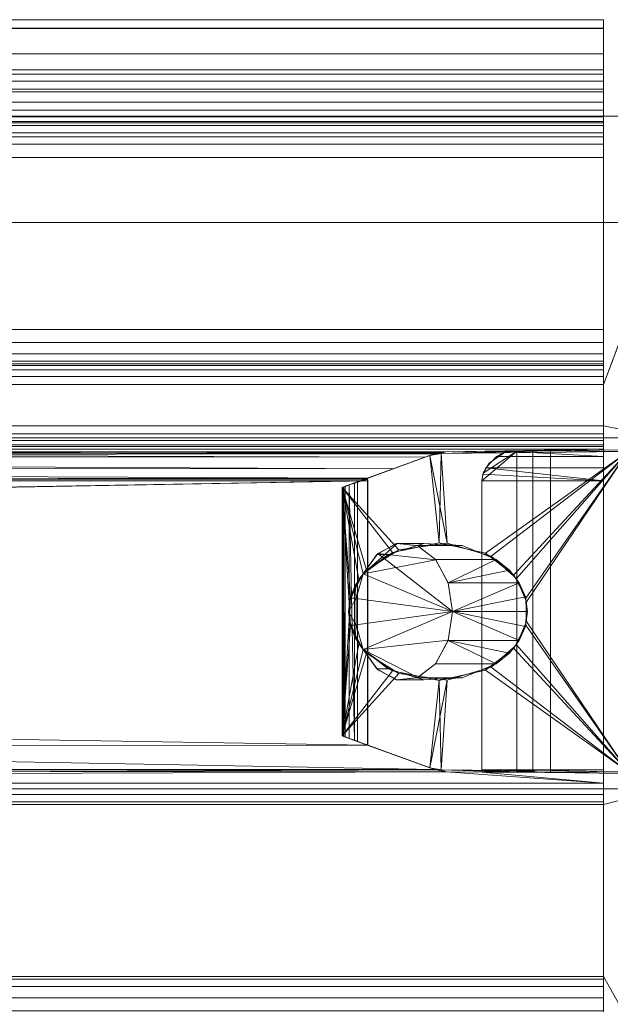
# Model space of a CAD drawing. Header units: millimetres. Extents: x -125 to 135, y -1868 to 49.
# Tile 47 of 53: x 110 to 118, y 34 to 49. Entities that reach past the tile are written whole.
import ezdxf

# ---------------------------------------------------------------- set-up
doc = ezdxf.new("R2010")
doc.units = ezdxf.units.MM
doc.layers.add('1', color=7, linetype='CONTINUOUS', true_color=0xffffff)

msp = doc.modelspace()

# ---------------------------------------------------------------- linework, layer by layer
at = {"layer": '1', "color": 252, "linetype": 'Continuous', "lineweight": 13}
for points in [[(-118.3, 48.75, 453.8), (118.3, 48.75, 453.8), (118.3, 48.75, 451.551), (-118.3, 48.75, 451.551)], [(-118.3, 48.621, 454.451), (118.3, 48.621, 454.451), (118.3, 48.75, 453.8), (-118.3, 48.75, 453.8)], [(-118.3, 48.75, 451.551), (118.3, 48.75, 451.551), (118.3, 48.629, 450.867), (-118.3, 48.629, 450.867)], [(118.3, 48.75, 34.2), (-118.3, 48.75, 34.2), (-118.3, 48.75, 36.449), (118.3, 48.75, 36.449)], [(118.3, 48.621, 33.549), (-118.3, 48.621, 33.549), (-118.3, 48.75, 34.2), (118.3, 48.75, 34.2)], [(118.3, 48.75, 36.449), (-118.3, 48.75, 36.449), (-118.3, 48.629, 37.133), (118.3, 48.629, 37.133)], [(118.3, 48.75, 453.8), (118.3, 47.212, 452.691), (118.3, 47.25, 452.5)], [(118.3, 47.104, 452.854), (118.3, 47.212, 452.691), (118.3, 48.75, 453.8), (118.3, 48.621, 454.451)], [(118.3, 48.629, 450.867), (118.3, 48.75, 451.551), (118.3, 48.75, 453.8), (118.3, 47.25, 452.5)], [(118.3, 48.621, 33.549), (118.3, 48.75, 34.2), (118.3, 47.212, 35.309), (118.3, 47.104, 35.146)], [(118.3, 47.25, 35.5), (118.3, 48.75, 34.2), (118.3, 48.75, 36.449), (118.3, 48.629, 37.133)], [(118.3, 47.25, 35.5), (118.3, 47.212, 35.309), (118.3, 48.75, 34.2)], [(118.3, 48.022, 449.197), (-118.3, 48.022, 449.197), (-118.3, 48.629, 450.867), (118.3, 48.629, 450.867)], [(-118.3, 48.022, 38.803), (118.3, 48.022, 38.803), (118.3, 48.629, 37.133), (-118.3, 48.629, 37.133)], [(-118.3, 48.252, 455.002), (118.3, 48.252, 455.002), (118.3, 48.621, 454.451), (-118.3, 48.621, 454.451)], [(118.3, 48.252, 32.998), (-118.3, 48.252, 32.998), (-118.3, 48.621, 33.549), (118.3, 48.621, 33.549)], [(118.3, 48.022, 449.197), (118.3, 48.629, 450.867), (118.3, 47.25, 452.5), (118.3, 47.25, 449.3)], [(118.3, 47.25, 38.7), (118.3, 47.25, 35.5), (118.3, 48.629, 37.133), (118.3, 48.022, 38.803)], [(118.3, 46.941, 452.962), (118.3, 47.104, 452.854), (118.3, 48.621, 454.451), (118.3, 48.252, 455.002)], [(118.3, 48.252, 32.998), (118.3, 48.621, 33.549), (118.3, 47.104, 35.146), (118.3, 46.941, 35.038)], [(-118.3, 47.701, 455.371), (118.3, 47.701, 455.371), (118.3, 48.252, 455.002), (-118.3, 48.252, 455.002)], [(118.3, 47.701, 32.629), (-118.3, 47.701, 32.629), (-118.3, 48.252, 32.998), (118.3, 48.252, 32.998)], [(118.3, 48.252, 455.002), (118.3, 44.25, 453), (118.3, 46.75, 453)], [(118.3, 48.252, 455.002), (118.3, 42.512, 452.691), (118.3, 44.059, 452.962), (118.3, 44.25, 453)], [(118.3, 42.512, 452.691), (118.3, 48.252, 455.002), (118.3, 47.701, 455.371)], [(118.3, 46.75, 453), (118.3, 46.941, 452.962), (118.3, 48.252, 455.002)], [(118.3, 46.941, 35.038), (118.3, 47.701, 32.629), (118.3, 48.252, 32.998)], [(-118.3, 48.022, 449.197), (118.3, 48.022, 449.197), (118.3, 47.958, 449.094), (-118.3, 47.958, 449.094)], [(118.3, 48.022, 38.803), (-118.3, 48.022, 38.803), (-118.3, 47.958, 38.906), (118.3, 47.958, 38.906)], [(-118.3, 47.958, 449.094), (118.3, 47.958, 449.094), (118.3, 47.859, 449.025), (-118.3, 47.859, 449.025)], [(118.3, 47.958, 38.906), (-118.3, 47.958, 38.906), (-118.3, 47.859, 38.975), (118.3, 47.859, 38.975)], [(118.3, 47.958, 449.094), (118.3, 48.022, 449.197), (118.3, 47.25, 449.3)], [(118.3, 47.25, 38.7), (118.3, 48.022, 38.803), (118.3, 47.958, 38.906)], [(118.3, 47.25, 449.3), (118.3, 47.74, 449), (118.3, 47.859, 449.025), (118.3, 47.958, 449.094)], [(118.3, 47.958, 38.906), (118.3, 47.859, 38.975), (118.3, 47.74, 39), (118.3, 47.25, 38.7)], [(-118.3, 47.859, 449.025), (118.3, 47.859, 449.025), (118.3, 47.74, 449), (-118.3, 47.74, 449)], [(118.3, 47.859, 38.975), (-118.3, 47.859, 38.975), (-118.3, 47.74, 39), (118.3, 47.74, 39)], [(-118.3, 47.74, 449), (118.3, 47.74, 449), (118.3, 47.55, 449), (-118.3, 47.55, 449)], [(118.3, 47.74, 39), (-118.3, 47.74, 39), (-118.3, 47.55, 39), (118.3, 47.55, 39)], [(-118.3, 47.05, 455.5), (118.3, 47.05, 455.5), (118.3, 47.701, 455.371), (-118.3, 47.701, 455.371)], [(118.3, 47.05, 32.5), (-118.3, 47.05, 32.5), (-118.3, 47.701, 32.629), (118.3, 47.701, 32.629)], [(118.3, 47.25, 449.3), (118.3, 47.55, 449), (118.3, 47.74, 449)], [(118.3, 47.74, 39), (118.3, 47.55, 39), (118.3, 47.25, 38.7)], [(118.3, 47.701, 455.371), (118.3, 47.05, 455.5), (118.3, 42.404, 452.854), (118.3, 42.512, 452.691)], [(118.3, 47.05, 32.5), (118.3, 47.701, 32.629), (118.3, 46.941, 35.038), (118.3, 46.75, 35)], [(-118.3, 47.55, 449), (118.3, 47.55, 449), (118.3, 47.435, 449.023), (-118.3, 47.435, 449.023)], [(118.3, 47.55, 39), (-118.3, 47.55, 39), (-118.3, 47.435, 38.977), (118.3, 47.435, 38.977)], [(118.3, 47.55, 449), (118.3, 47.25, 449.3), (118.3, 47.273, 449.185), (118.3, 47.338, 449.088)], [(118.3, 47.338, 449.088), (118.3, 47.435, 449.023), (118.3, 47.55, 449)], [(118.3, 47.55, 39), (118.3, 47.435, 38.977), (118.3, 47.338, 38.912), (118.3, 47.273, 38.815)], [(118.3, 47.273, 38.815), (118.3, 47.25, 38.7), (118.3, 47.55, 39)], [(119.189, 45.805, 39), (-119.189, 45.805, 39), (-118.8, 47.35, 39), (118.8, 47.35, 39)], [(-119.189, 45.805, 449), (119.189, 45.805, 449), (118.8, 47.35, 449), (-118.8, 47.35, 449)], [(118.8, 47.35, 449), (118.8, 47.35, 39), (-118.8, 47.35, 39), (-118.8, 47.35, 449)], [(-118.3, 47.435, 449.023), (118.3, 47.435, 449.023), (118.3, 47.338, 449.088), (-118.3, 47.338, 449.088)], [(118.3, 47.435, 38.977), (-118.3, 47.435, 38.977), (-118.3, 47.338, 38.912), (118.3, 47.338, 38.912)], [(-118.3, 47.338, 449.088), (118.3, 47.338, 449.088), (118.3, 47.273, 449.185), (-118.3, 47.273, 449.185)], [(118.3, 47.338, 38.912), (-118.3, 47.338, 38.912), (-118.3, 47.273, 38.815), (118.3, 47.273, 38.815)], [(-118.3, 47.273, 449.185), (118.3, 47.273, 449.185), (118.3, 47.25, 449.3), (-118.3, 47.25, 449.3)], [(118.3, 47.273, 38.815), (-118.3, 47.273, 38.815), (-118.3, 47.25, 38.7), (118.3, 47.25, 38.7)], [(118.3, 47.25, 452.5), (-118.3, 47.25, 452.5), (-118.3, 47.25, 449.3), (118.3, 47.25, 449.3)], [(-118.3, 47.25, 452.5), (118.3, 47.25, 452.5), (118.3, 47.212, 452.691), (-118.3, 47.212, 452.691)], [(-118.3, 47.25, 35.5), (118.3, 47.25, 35.5), (118.3, 47.25, 38.7), (-118.3, 47.25, 38.7)], [(118.3, 47.25, 35.5), (-118.3, 47.25, 35.5), (-118.3, 47.212, 35.309), (118.3, 47.212, 35.309)], [(-118.3, 47.212, 452.691), (118.3, 47.212, 452.691), (118.3, 47.104, 452.854), (-118.3, 47.104, 452.854)], [(118.3, 47.212, 35.309), (-118.3, 47.212, 35.309), (-118.3, 47.104, 35.146), (118.3, 47.104, 35.146)], [(-118.3, 47.104, 452.854), (118.3, 47.104, 452.854), (118.3, 46.941, 452.962), (-118.3, 46.941, 452.962)], [(118.3, 47.104, 35.146), (-118.3, 47.104, 35.146), (-118.3, 46.941, 35.038), (118.3, 46.941, 35.038)], [(-118.3, 8.45, 455.5), (118.3, 8.45, 455.5), (118.3, 47.05, 455.5), (-118.3, 47.05, 455.5)], [(118.3, 8.45, 32.5), (-118.3, 8.45, 32.5), (-118.3, 47.05, 32.5), (118.3, 47.05, 32.5)], [(-118.3, 46.941, 452.962), (118.3, 46.941, 452.962), (118.3, 46.75, 453), (-118.3, 46.75, 453)], [(118.3, 46.941, 35.038), (-118.3, 46.941, 35.038), (-118.3, 46.75, 35), (118.3, 46.75, 35)], [(118.3, 47.05, 455.5), (118.3, 37.659, 452.962), (118.3, 37.85, 453)], [(118.3, 37.85, 453), (118.3, 42.05, 453), (118.3, 47.05, 455.5)], [(118.3, 42.05, 453), (118.3, 42.241, 452.962), (118.3, 47.05, 455.5)], [(118.3, 37.659, 452.962), (118.3, 47.05, 455.5), (118.3, 8.45, 455.5)], [(118.3, 42.241, 452.962), (118.3, 42.404, 452.854), (118.3, 47.05, 455.5)], [(118.3, 47.05, 32.5), (118.3, 44.25, 35), (118.3, 44.059, 35.038), (118.3, 42.05, 35)], [(118.3, 42.05, 35), (118.3, 37.85, 35), (118.3, 47.05, 32.5)], [(118.3, 47.05, 32.5), (118.3, 46.75, 35), (118.3, 44.25, 35)], [(118.3, 37.85, 35), (118.3, 37.659, 35.038), (118.3, 34.812, 35.309), (118.3, 47.05, 32.5)], [(118.3, 8.45, 32.5), (118.3, 47.05, 32.5), (118.3, 34.35, 35), (118.3, 13.65, 35)], [(118.3, 47.05, 32.5), (118.3, 34.541, 35.038), (118.3, 34.35, 35)], [(118.3, 47.05, 32.5), (118.3, 34.812, 35.309), (118.3, 34.704, 35.146)], [(118.3, 34.704, 35.146), (118.3, 34.541, 35.038), (118.3, 47.05, 32.5)], [(118.3, 44.25, 453), (-118.3, 44.25, 453), (-118.3, 46.75, 453), (118.3, 46.75, 453)], [(-118.3, 44.25, 35), (118.3, 44.25, 35), (118.3, 46.75, 35), (-118.3, 46.75, 35)], [(118.3, 43.45, 39), (-118.3, 43.45, 39), (-119.189, 45.805, 39), (119.189, 45.805, 39)], [(-118.3, 43.45, 449), (118.3, 43.45, 449), (119.189, 45.805, 449), (-119.189, 45.805, 449)], [(119.189, 45.805, 39), (119.189, 42.674, 39), (118.3, 42.85, 39), (118.3, 43.45, 39)], [(119.189, 42.674, 449), (119.189, 45.805, 449), (118.3, 43.45, 449), (118.3, 42.85, 449)], [(-118.3, 44.25, 453), (118.3, 44.25, 453), (118.3, 44.059, 452.962), (-118.3, 44.059, 452.962)], [(118.3, 44.25, 35), (-118.3, 44.25, 35), (-118.3, 44.059, 35.038), (118.3, 44.059, 35.038)], [(-118.3, 44.059, 452.962), (118.3, 44.059, 452.962), (118.3, 43.896, 452.854), (-118.3, 43.896, 452.854)], [(118.3, 44.059, 35.038), (-118.3, 44.059, 35.038), (-118.3, 43.896, 35.146), (118.3, 43.896, 35.146)], [(118.3, 42.512, 452.691), (118.3, 43.896, 452.854), (118.3, 44.059, 452.962)], [(118.3, 42.05, 35), (118.3, 44.059, 35.038), (118.3, 43.896, 35.146)], [(-118.3, 43.896, 452.854), (118.3, 43.896, 452.854), (118.3, 43.788, 452.691), (-118.3, 43.788, 452.691)], [(118.3, 43.896, 35.146), (-118.3, 43.896, 35.146), (-118.3, 43.788, 35.309), (118.3, 43.788, 35.309)], [(-118.3, 43.788, 452.691), (118.3, 43.788, 452.691), (118.3, 43.75, 452.5), (-118.3, 43.75, 452.5)], [(118.3, 43.788, 35.309), (-118.3, 43.788, 35.309), (-118.3, 43.75, 35.5), (118.3, 43.75, 35.5)], [(118.3, 42.512, 452.691), (118.3, 43.788, 452.691), (118.3, 43.896, 452.854)], [(118.3, 43.896, 35.146), (118.3, 43.788, 35.309), (118.3, 42.05, 35)], [(118.3, 43.788, 452.691), (118.3, 42.512, 452.691), (118.3, 42.55, 452.5)], [(118.3, 43.75, 452.5), (118.3, 43.788, 452.691), (118.3, 42.55, 452.5)], [(118.3, 43.788, 35.309), (118.3, 42.512, 35.309), (118.3, 42.404, 35.146)], [(118.3, 42.404, 35.146), (118.3, 42.241, 35.038), (118.3, 43.788, 35.309)], [(118.3, 42.512, 35.309), (118.3, 43.788, 35.309), (118.3, 43.75, 35.5)], [(118.3, 42.241, 35.038), (118.3, 42.05, 35), (118.3, 43.788, 35.309)], [(-118.3, 43.75, 452.5), (118.3, 43.75, 452.5), (118.3, 43.75, 449.3), (-118.3, 43.75, 449.3)], [(118.3, 43.727, 449.185), (-118.3, 43.727, 449.185), (-118.3, 43.75, 449.3), (118.3, 43.75, 449.3)], [(118.3, 43.75, 35.5), (-118.3, 43.75, 35.5), (-118.3, 43.75, 38.7), (118.3, 43.75, 38.7)], [(-118.3, 43.727, 38.815), (118.3, 43.727, 38.815), (118.3, 43.75, 38.7), (-118.3, 43.75, 38.7)], [(118.3, 43.662, 449.088), (-118.3, 43.662, 449.088), (-118.3, 43.727, 449.185), (118.3, 43.727, 449.185)], [(-118.3, 43.662, 38.912), (118.3, 43.662, 38.912), (118.3, 43.727, 38.815), (-118.3, 43.727, 38.815)], [(118.3, 43.565, 449.023), (-118.3, 43.565, 449.023), (-118.3, 43.662, 449.088), (118.3, 43.662, 449.088)], [(-118.3, 43.565, 38.977), (118.3, 43.565, 38.977), (118.3, 43.662, 38.912), (-118.3, 43.662, 38.912)], [(118.3, 43.75, 449.3), (118.3, 42.55, 449.3), (118.3, 42.85, 449), (118.3, 43.45, 449)], [(118.3, 43.75, 449.3), (118.3, 43.75, 452.5), (118.3, 42.55, 452.5), (118.3, 42.55, 449.3)], [(118.3, 43.727, 449.185), (118.3, 43.75, 449.3), (118.3, 43.45, 449)], [(118.3, 42.55, 38.7), (118.3, 43.75, 38.7), (118.3, 43.45, 39), (118.3, 42.85, 39)], [(118.3, 43.45, 39), (118.3, 43.75, 38.7), (118.3, 43.727, 38.815)], [(118.3, 42.55, 38.7), (118.3, 42.55, 35.5), (118.3, 43.75, 35.5), (118.3, 43.75, 38.7)], [(118.3, 42.55, 35.5), (118.3, 42.512, 35.309), (118.3, 43.75, 35.5)], [(118.3, 43.45, 449), (118.3, 43.565, 449.023), (118.3, 43.662, 449.088), (118.3, 43.727, 449.185)], [(118.3, 43.727, 38.815), (118.3, 43.662, 38.912), (118.3, 43.565, 38.977), (118.3, 43.45, 39)], [(118.3, 43.45, 449), (-118.3, 43.45, 449), (-118.3, 43.565, 449.023), (118.3, 43.565, 449.023)], [(-118.3, 43.45, 39), (118.3, 43.45, 39), (118.3, 43.565, 38.977), (-118.3, 43.565, 38.977)], [(119.189, 42.674, 39), (-119.189, 42.674, 39), (-118.3, 42.85, 39), (118.3, 42.85, 39)], [(-119.189, 42.674, 449), (119.189, 42.674, 449), (118.3, 42.85, 449), (-118.3, 42.85, 449)], [(-118.3, 42.85, 449), (118.3, 42.85, 449), (118.3, 42.735, 449.023), (-118.3, 42.735, 449.023)], [(118.3, 42.85, 39), (-118.3, 42.85, 39), (-118.3, 42.735, 38.977), (118.3, 42.735, 38.977)], [(118.3, 42.85, 449), (118.3, 42.55, 449.3), (118.3, 42.573, 449.185), (118.3, 42.638, 449.088)], [(118.3, 42.638, 449.088), (118.3, 42.735, 449.023), (118.3, 42.85, 449)], [(118.3, 42.85, 39), (118.3, 42.735, 38.977), (118.3, 42.638, 38.912), (118.3, 42.573, 38.815)], [(118.3, 42.573, 38.815), (118.3, 42.55, 38.7), (118.3, 42.85, 39)], [(-119.189, 42.674, 39), (119.189, 42.674, 39), (119.189, 37.576, 39), (-119.189, 37.576, 39)], [(-119.189, 37.576, 449), (119.189, 37.576, 449), (119.189, 42.674, 449), (-119.189, 42.674, 449)], [(-118.3, 42.735, 449.023), (118.3, 42.735, 449.023), (118.3, 42.638, 449.088), (-118.3, 42.638, 449.088)], [(118.3, 42.735, 38.977), (-118.3, 42.735, 38.977), (-118.3, 42.638, 38.912), (118.3, 42.638, 38.912)], [(-118.3, 42.638, 449.088), (118.3, 42.638, 449.088), (118.3, 42.573, 449.185), (-118.3, 42.573, 449.185)], [(118.3, 42.638, 38.912), (-118.3, 42.638, 38.912), (-118.3, 42.573, 38.815), (118.3, 42.573, 38.815)], [(-118.3, 42.573, 449.185), (118.3, 42.573, 449.185), (118.3, 42.55, 449.3), (-118.3, 42.55, 449.3)], [(118.3, 42.573, 38.815), (-118.3, 42.573, 38.815), (-118.3, 42.55, 38.7), (118.3, 42.55, 38.7)], [(118.3, 42.55, 452.5), (-118.3, 42.55, 452.5), (-118.3, 42.55, 449.3), (118.3, 42.55, 449.3)], [(-118.3, 42.55, 35.5), (118.3, 42.55, 35.5), (118.3, 42.55, 38.7), (-118.3, 42.55, 38.7)], [(118.3, 42.512, 452.691), (78.867, 42.512, 452.691), (78.867, 42.55, 452.5), (118.3, 42.55, 452.5)], [(78.867, 42.512, 35.309), (118.3, 42.512, 35.309), (118.3, 42.55, 35.5), (78.867, 42.55, 35.5)], [(78.867, 42.512, 452.691), (118.3, 42.512, 452.691), (116.004, 42.472, 452.769)], [(116.004, 42.472, 452.769), (78.867, 42.404, 452.854), (78.867, 42.512, 452.691)], [(78.867, 42.512, 35.309), (115.893, 42.458, 35.211), (116.004, 42.472, 35.231)], [(116.004, 42.472, 35.231), (118.3, 42.512, 35.309), (78.867, 42.512, 35.309)], [(78.867, 42.512, 35.309), (78.867, 42.404, 35.146), (115.705, 42.393, 35.163)], [(115.705, 42.393, 35.163), (115.841, 42.442, 35.19), (78.867, 42.512, 35.309)], [(115.841, 42.442, 35.19), (115.893, 42.458, 35.211), (78.867, 42.512, 35.309)], [(115.939, 42.448, 37.083), (118.661, 42.479, 37.321), (118.594, 42.499, 35.627), (117.53, 42.487, 35.533)], [(118.661, 42.479, 450.679), (115.939, 42.448, 450.917), (117.443, 42.486, 452.478), (117.53, 42.487, 452.467)], [(117.53, 42.487, 35.533), (117.117, 42.483, 35.403), (115.939, 42.448, 37.083)], [(117.043, 42.483, 452.644), (117.443, 42.486, 452.478), (115.939, 42.448, 450.917)], [(118.3, 42.512, 452.691), (116.89, 42.482, 452.751), (116.004, 42.472, 452.769)], [(116.004, 42.472, 35.231), (116.89, 42.482, 35.249), (118.3, 42.512, 35.309)], [(116.89, 42.482, 452.751), (118.3, 42.512, 452.691), (118.3, 42.404, 452.854)], [(118.3, 42.404, 35.146), (118.3, 42.512, 35.309), (116.89, 42.482, 35.249)], [(117.275, 37.816, 452.523), (117.275, 42.484, 452.523), (117.043, 42.483, 452.644), (117.043, 37.817, 452.644)], [(117.043, 37.817, 35.356), (117.043, 42.483, 35.356), (117.275, 42.484, 35.477), (117.275, 37.816, 35.477)], [(117.53, 37.813, 452.467), (117.53, 42.487, 452.467), (117.275, 42.484, 452.523), (117.275, 37.816, 452.523)], [(117.275, 37.816, 35.477), (117.275, 42.484, 35.477), (117.53, 42.487, 35.533), (117.53, 37.813, 35.533)], [(117.53, 42.487, 452.467), (118.594, 42.499, 452.373), (118.661, 42.479, 450.679)], [(118.594, 42.499, 452.373), (117.53, 42.487, 452.467), (117.53, 37.813, 452.467), (118.594, 37.801, 452.373)], [(118.594, 42.499, 35.627), (118.594, 37.801, 35.627), (117.53, 37.813, 35.533), (117.53, 42.487, 35.533)], [(116.004, 42.472, 452.769), (115.893, 42.458, 452.789), (78.867, 42.404, 452.854)], [(78.867, 42.404, 452.854), (115.893, 42.458, 452.789), (115.841, 42.442, 452.81)], [(115.841, 42.442, 452.81), (115.705, 42.393, 452.837), (78.867, 42.404, 452.854)], [(78.867, 42.404, 452.854), (115.705, 42.393, 452.837), (115.241, 42.224, 452.926)], [(115.241, 42.224, 452.926), (78.867, 42.241, 452.962), (78.867, 42.404, 452.854)], [(78.867, 42.404, 35.146), (78.867, 42.241, 35.038), (115.241, 42.224, 35.074)], [(115.241, 42.224, 35.074), (115.705, 42.393, 35.163), (78.867, 42.404, 35.146)], [(115.841, 42.442, 452.81), (114.5, 41.954, 452.521), (114.544, 41.97, 452.721), (114.671, 42.016, 452.893)], [(115.841, 42.442, 452.81), (114.5, 41.954, 452.516), (114.5, 41.954, 452.521)], [(115.841, 42.442, 452.81), (115.775, 42.418, 450.931), (114.5, 41.954, 451.043), (114.5, 41.954, 452.516)], [(114.667, 42.015, 35.111), (114.542, 41.969, 35.283), (114.5, 41.954, 35.484), (115.841, 42.442, 35.19)], [(114.5, 41.954, 35.484), (114.5, 41.954, 36.957), (115.775, 42.418, 37.069), (115.841, 42.442, 35.19)], [(116.026, 41.145, 450.909), (115.323, 41.048, 450.971), (114.5, 41.954, 451.043), (115.775, 42.418, 450.931)], [(115.775, 42.418, 37.069), (114.5, 41.954, 36.957), (115.231, 41.01, 37.021), (115.911, 41.15, 37.081)], [(115.841, 42.442, 35.19), (114.863, 42.086, 35.003), (114.667, 42.015, 35.111)], [(114.671, 42.016, 452.893), (114.868, 42.088, 452.999), (115.841, 42.442, 452.81)], [(115.841, 42.442, 35.19), (114.868, 42.088, 35.001), (114.863, 42.086, 35.003)], [(115.775, 42.418, 450.931), (115.919, 42.463, 452.781), (116.004, 42.472, 452.769)], [(116.004, 42.472, 452.769), (115.939, 42.448, 450.917), (115.775, 42.418, 450.931)], [(115.775, 42.418, 37.069), (115.939, 42.448, 37.083), (116.004, 42.472, 35.231)], [(116.004, 42.472, 35.231), (115.919, 42.463, 35.219), (115.775, 42.418, 37.069)], [(115.775, 42.418, 450.931), (115.841, 42.442, 452.81), (115.919, 42.463, 452.781)], [(115.919, 42.463, 35.219), (115.841, 42.442, 35.19), (115.775, 42.418, 37.069)], [(115.775, 42.418, 450.931), (115.939, 42.448, 450.917), (116.026, 41.145, 450.909)], [(115.911, 41.15, 37.081), (115.939, 42.448, 37.083), (115.775, 42.418, 37.069)], [(115.911, 41.15, 37.081), (116.584, 40.998, 37.14), (118.661, 42.479, 37.321), (115.939, 42.448, 37.083)], [(115.939, 42.448, 450.917), (116.004, 42.472, 452.769), (116.89, 42.482, 452.751), (117.043, 42.483, 452.644)], [(115.939, 42.448, 37.083), (117.117, 42.483, 35.403), (117.043, 42.483, 35.356)], [(117.043, 42.483, 35.356), (116.89, 42.482, 35.249), (116.004, 42.472, 35.231), (115.939, 42.448, 37.083)], [(115.939, 42.448, 450.917), (118.661, 42.479, 450.679), (116.667, 40.955, 450.853), (116.026, 41.145, 450.909)], [(116.552, 42.161, 452.988), (116.534, 42.05, 453), (117.043, 42.483, 452.644)], [(116.534, 42.05, 453), (116.534, 37.85, 453), (117.043, 37.817, 452.644), (117.043, 42.483, 452.644)], [(117.043, 42.483, 35.356), (116.534, 42.05, 35), (116.552, 42.161, 35.012)], [(117.043, 42.483, 35.356), (117.043, 37.817, 35.356), (116.534, 37.85, 35), (116.534, 42.05, 35)], [(117.043, 42.483, 452.644), (116.89, 42.482, 452.751), (116.638, 42.309, 452.928), (116.552, 42.161, 452.988)], [(116.552, 42.161, 35.012), (116.638, 42.309, 35.072), (116.89, 42.482, 35.249), (117.043, 42.483, 35.356)], [(116.584, 40.998, 37.14), (116.995, 40.683, 37.176), (118.661, 42.479, 37.321)], [(116.743, 42.404, 452.854), (118.3, 42.404, 452.854), (118.3, 42.241, 452.962), (116.589, 42.241, 452.962)], [(116.589, 42.241, 35.038), (118.3, 42.241, 35.038), (118.3, 42.404, 35.146), (116.743, 42.404, 35.146)], [(118.661, 42.479, 450.679), (117.036, 40.63, 450.821), (116.667, 40.955, 450.853)], [(118.3, 42.404, 452.854), (116.743, 42.404, 452.854), (116.89, 42.482, 452.751)], [(116.89, 42.482, 35.249), (116.743, 42.404, 35.146), (118.3, 42.404, 35.146)], [(116.995, 40.683, 37.176), (117.171, 40.344, 37.191), (118.661, 42.479, 37.321)], [(118.661, 42.479, 450.679), (117.182, 40.291, 450.808), (117.036, 40.63, 450.821)], [(117.171, 39.956, 450.809), (117.182, 40.291, 450.808), (118.661, 42.479, 450.679), (118.661, 37.821, 450.679)], [(117.171, 40.344, 37.191), (117.182, 40.009, 37.192), (118.661, 37.821, 37.321), (118.661, 42.479, 37.321)], [(78.867, 42.241, 452.962), (115.241, 42.224, 452.926), (114.868, 42.088, 452.999)], [(114.868, 42.088, 452.999), (78.867, 42.05, 453), (78.867, 42.241, 452.962)], [(114.868, 42.088, 35.001), (78.867, 42.241, 35.038), (78.867, 42.05, 35)], [(114.868, 42.088, 35.001), (115.241, 42.224, 35.074), (78.867, 42.241, 35.038)], [(118.3, 42.05, 453), (116.548, 42.148, 452.99), (116.589, 42.241, 452.962)], [(116.589, 42.241, 35.038), (116.548, 42.148, 35.01), (118.3, 42.05, 35)], [(116.589, 42.241, 452.962), (118.3, 42.241, 452.962), (118.3, 42.05, 453)], [(118.3, 42.05, 35), (118.3, 42.241, 35.038), (116.589, 42.241, 35.038)], [(114.868, 42.088, 452.999), (114.873, 42.05, 453), (78.867, 42.05, 453)], [(78.867, 42.05, 35), (114.869, 42.082, 35.001), (114.868, 42.088, 35.001)], [(114.871, 42.076, 35.001), (114.869, 42.082, 35.001), (78.867, 42.05, 35)], [(78.867, 42.05, 35), (114.873, 42.05, 35), (114.871, 42.076, 35.001)], [(114.869, 42.082, 452.999), (114.868, 42.088, 452.999), (114.679, 42.019, 452.899)], [(114.871, 42.076, 452.999), (114.869, 42.082, 452.999), (114.679, 42.019, 452.899)], [(114.679, 42.019, 452.899), (114.679, 38.281, 452.899), (114.871, 38.211, 452.999), (114.871, 42.076, 452.999)], [(114.722, 42.035, 35.068), (114.868, 42.088, 35.001), (114.869, 42.082, 35.001)], [(114.722, 42.035, 35.068), (114.869, 42.082, 35.001), (114.871, 42.076, 35.001)], [(114.871, 42.076, 35.001), (114.871, 38.211, 35.001), (114.722, 38.265, 35.068), (114.722, 42.035, 35.068)], [(114.873, 42.05, 453), (114.868, 42.088, 452.999), (114.869, 42.082, 452.999)], [(114.869, 42.082, 452.999), (114.868, 42.088, 452.999), (114.869, 42.082, 452.999)], [(114.869, 42.082, 452.999), (114.871, 42.076, 452.999), (114.869, 42.082, 452.999)], [(114.869, 42.082, 452.999), (114.871, 42.076, 452.999), (114.873, 42.05, 453)], [(114.873, 38.21, 453), (114.873, 42.05, 453), (114.871, 42.076, 452.999), (114.871, 38.211, 452.999)], [(114.873, 38.21, 35), (114.871, 38.211, 35.001), (114.871, 42.076, 35.001), (114.873, 42.05, 35)], [(118.3, 42.05, 453), (116.534, 42.05, 453), (116.548, 42.148, 452.99)], [(116.548, 42.148, 35.01), (116.534, 42.05, 35), (118.3, 42.05, 35)], [(114.873, 42.05, 453), (114.873, 38.21, 453), (-115.863, 37.85, 453), (-115.847, 37.856, 453)], [(-115.847, 37.856, 453), (-114.873, 38.21, 453), (114.873, 42.05, 453)], [(-114.873, 38.21, 453), (-114.873, 42.05, 453), (114.873, 42.05, 453)], [(-114.873, 42.05, 35), (-114.873, 38.21, 35), (115.863, 37.85, 35), (115.847, 37.856, 35)], [(115.847, 37.856, 35), (114.873, 38.21, 35), (-114.873, 42.05, 35)], [(114.873, 38.21, 35), (114.873, 42.05, 35), (-114.873, 42.05, 35)], [(114.5, 38.346, 35.484), (114.5, 41.954, 35.484), (114.527, 41.964, 35.323), (114.527, 38.336, 35.323)], [(114.512, 41.958, 452.625), (114.5, 41.954, 452.516), (114.5, 38.346, 452.516), (114.512, 38.342, 452.625)], [(114.5, 41.954, 451.043), (114.855, 40.751, 451.011), (114.807, 40.698, 451.016)], [(114.5, 41.954, 451.043), (115.323, 41.048, 450.971), (114.855, 40.751, 451.011)], [(114.807, 40.698, 451.016), (114.623, 40.358, 451.032), (114.5, 41.954, 451.043)], [(114.623, 40.358, 451.032), (114.605, 40.024, 451.033), (114.5, 38.346, 451.043), (114.5, 41.954, 451.043)], [(114.5, 38.346, 451.043), (114.5, 38.346, 452.516), (114.5, 41.954, 452.516), (114.5, 41.954, 451.043)], [(114.5, 41.954, 36.957), (114.605, 40.276, 36.967), (114.744, 40.615, 36.979)], [(114.744, 40.615, 36.979), (114.807, 40.698, 36.984), (114.5, 41.954, 36.957)], [(114.807, 40.698, 36.984), (115.231, 41.01, 37.021), (114.5, 41.954, 36.957)], [(114.623, 39.942, 36.968), (114.605, 40.276, 36.967), (114.5, 41.954, 36.957), (114.5, 38.346, 36.957)], [(114.5, 38.346, 35.484), (114.5, 38.346, 36.957), (114.5, 41.954, 36.957), (114.5, 41.954, 35.484)], [(114.547, 38.329, 452.728), (114.547, 41.971, 452.728), (114.512, 41.958, 452.625)], [(114.512, 38.342, 452.625), (114.547, 38.329, 452.728), (114.512, 41.958, 452.625)], [(114.527, 38.336, 35.323), (114.527, 41.964, 35.323), (114.603, 41.992, 35.179), (114.603, 38.308, 35.179)], [(114.603, 41.992, 452.821), (114.547, 41.971, 452.728), (114.547, 38.329, 452.728), (114.603, 38.308, 452.821)], [(114.603, 38.308, 35.179), (114.603, 41.992, 35.179), (114.722, 42.035, 35.068), (114.722, 38.265, 35.068)], [(114.679, 38.281, 452.899), (114.679, 42.019, 452.899), (114.603, 41.992, 452.821)], [(114.603, 38.308, 452.821), (114.679, 38.281, 452.899), (114.603, 41.992, 452.821)], [(116.534, 42.05, 453), (118.3, 42.05, 453), (118.3, 37.85, 453), (116.534, 37.85, 453)], [(116.534, 42.05, 35), (116.534, 37.85, 35), (118.3, 37.85, 35), (118.3, 42.05, 35)], [(114.807, 40.698, 36.984), (115.863, 40.904, 38.04), (115.601, 41.108, 37.778), (115.302, 41.141, 37.479)], [(115.302, 41.141, 37.479), (115.021, 40.995, 37.198), (114.807, 40.698, 36.984)], [(115.691, 41.138, 450.938), (115.288, 41.138, 450.535), (115.006, 40.981, 450.817), (115.172, 40.981, 450.984)], [(115.172, 40.981, 37.016), (115.006, 40.981, 37.183), (115.288, 41.138, 37.465), (115.691, 41.138, 37.062)], [(115.021, 40.995, 450.802), (115.302, 41.141, 450.521), (115.601, 41.108, 450.222), (115.863, 40.904, 449.96)], [(116.248, 41.113, 450.89), (115.591, 41.113, 450.232), (115.288, 41.138, 450.535), (115.691, 41.138, 450.938)], [(115.691, 41.138, 37.062), (115.288, 41.138, 37.465), (115.591, 41.113, 37.768), (116.248, 41.113, 37.11)], [(116.739, 40.91, 450.847), (115.858, 40.91, 449.965), (115.591, 41.113, 450.232), (116.248, 41.113, 450.89)], [(116.248, 41.113, 37.11), (115.591, 41.113, 37.768), (115.858, 40.91, 38.035), (116.739, 40.91, 37.153)], [(116.106, 40.15, 449.717), (114.807, 40.698, 451.016), (115.021, 40.995, 450.802)], [(115.172, 40.981, 450.984), (115.006, 40.981, 450.817), (114.807, 40.698, 451.016)], [(114.807, 40.698, 36.984), (115.006, 40.981, 37.183), (115.172, 40.981, 37.016)], [(115.863, 40.904, 449.96), (116.042, 40.564, 449.781), (116.106, 40.15, 449.717), (115.021, 40.995, 450.802)], [(116.041, 40.569, 449.782), (115.858, 40.91, 449.965), (116.739, 40.91, 450.847)], [(116.739, 40.91, 37.153), (115.858, 40.91, 38.035), (116.041, 40.569, 38.218)], [(116.739, 40.91, 450.847), (116.932, 40.754, 450.83), (116.041, 40.569, 449.782)], [(116.041, 40.569, 38.218), (116.932, 40.754, 37.17), (116.739, 40.91, 37.153)], [(114.807, 40.698, 36.984), (116.106, 40.15, 38.283), (116.042, 40.564, 38.219), (115.863, 40.904, 38.04)], [(114.691, 40.528, 451.026), (114.807, 40.698, 451.016), (114.705, 40.344, 451.118)], [(114.705, 40.344, 36.882), (114.807, 40.698, 36.984), (114.691, 40.528, 36.974)], [(116.106, 40.15, 449.717), (114.705, 40.342, 451.118), (114.807, 40.698, 451.016)], [(114.807, 40.698, 36.984), (114.705, 40.342, 36.882), (116.106, 40.15, 38.283)], [(116.932, 40.754, 450.83), (117.076, 40.569, 450.817), (116.041, 40.569, 449.782)], [(116.041, 40.569, 38.218), (117.076, 40.569, 37.183), (116.932, 40.754, 37.17)], [(114.705, 40.344, 451.118), (114.619, 40.344, 451.032), (114.691, 40.528, 451.026)], [(114.691, 40.528, 36.974), (114.619, 40.344, 36.968), (114.705, 40.344, 36.882)], [(116.106, 40.15, 449.717), (116.041, 40.569, 449.782), (117.076, 40.569, 450.817)], [(117.076, 40.569, 37.183), (116.041, 40.569, 38.218), (116.106, 40.15, 38.283)], [(117.076, 40.569, 450.817), (117.165, 40.364, 450.809), (116.106, 40.15, 449.717)], [(116.106, 40.15, 38.283), (117.165, 40.364, 37.191), (117.076, 40.569, 37.183)], [(114.595, 40.15, 451.034), (114.705, 40.344, 451.118), (114.705, 39.956, 451.118)], [(114.595, 40.15, 451.034), (114.619, 40.344, 451.032), (114.705, 40.344, 451.118)], [(114.705, 39.956, 36.882), (114.705, 40.344, 36.882), (114.595, 40.15, 36.966)], [(114.705, 40.344, 36.882), (114.619, 40.344, 36.968), (114.595, 40.15, 36.966)], [(114.705, 39.958, 451.118), (114.705, 40.342, 451.118), (116.106, 40.15, 449.717)], [(114.705, 40.342, 36.882), (114.705, 39.958, 36.882), (116.106, 40.15, 38.283)], [(117.165, 40.364, 450.809), (117.195, 40.15, 450.807), (116.106, 40.15, 449.717)], [(116.106, 40.15, 38.283), (117.195, 40.15, 37.193), (117.165, 40.364, 37.191)], [(114.705, 39.956, 451.118), (114.619, 39.956, 451.032), (114.595, 40.15, 451.034)], [(114.595, 40.15, 36.966), (114.619, 39.956, 36.968), (114.705, 39.956, 36.882)], [(114.807, 39.602, 451.016), (114.705, 39.958, 451.118), (116.106, 40.15, 449.717)], [(116.106, 40.15, 38.283), (114.705, 39.958, 36.882), (114.807, 39.602, 36.984)], [(114.807, 39.602, 451.016), (116.106, 40.15, 449.717), (116.042, 39.736, 449.781)], [(116.042, 39.736, 38.219), (116.106, 40.15, 38.283), (114.807, 39.602, 36.984)], [(117.076, 39.731, 450.817), (116.041, 39.731, 449.782), (116.106, 40.15, 449.717)], [(116.106, 40.15, 38.283), (116.041, 39.731, 38.218), (117.076, 39.731, 37.183)], [(116.106, 40.15, 449.717), (117.165, 39.936, 450.809), (117.076, 39.731, 450.817)], [(116.106, 40.15, 449.717), (117.195, 40.15, 450.807), (117.165, 39.936, 450.809)], [(117.076, 39.731, 37.183), (117.165, 39.936, 37.191), (116.106, 40.15, 38.283)], [(117.165, 39.936, 37.191), (117.195, 40.15, 37.193), (116.106, 40.15, 38.283)], [(114.5, 38.346, 451.043), (114.605, 40.024, 451.033), (114.744, 39.685, 451.021)], [(114.807, 39.602, 36.984), (114.623, 39.942, 36.968), (114.5, 38.346, 36.957)], [(114.691, 39.772, 451.026), (114.619, 39.956, 451.032), (114.705, 39.956, 451.118)], [(114.705, 39.956, 36.882), (114.619, 39.956, 36.968), (114.691, 39.772, 36.974)], [(114.705, 39.956, 451.118), (114.807, 39.602, 451.016), (114.691, 39.772, 451.026)], [(114.691, 39.772, 36.974), (114.807, 39.602, 36.984), (114.705, 39.956, 36.882)], [(116.995, 39.617, 450.824), (117.171, 39.956, 450.809), (118.661, 37.821, 450.679)], [(118.661, 37.821, 37.321), (117.182, 40.009, 37.192), (117.036, 39.67, 37.179)], [(114.744, 39.685, 451.021), (114.807, 39.602, 451.016), (114.5, 38.346, 451.043)], [(114.807, 39.602, 451.016), (116.042, 39.736, 449.781), (115.863, 39.396, 449.96), (115.601, 39.192, 450.222)], [(114.807, 39.602, 36.984), (115.601, 39.192, 37.778), (115.863, 39.396, 38.04), (116.042, 39.736, 38.219)], [(116.739, 39.39, 450.847), (115.858, 39.39, 449.965), (116.041, 39.731, 449.782)], [(116.041, 39.731, 38.218), (115.858, 39.39, 38.035), (116.739, 39.39, 37.153)], [(116.041, 39.731, 449.782), (116.932, 39.546, 450.83), (116.739, 39.39, 450.847)], [(116.041, 39.731, 449.782), (117.076, 39.731, 450.817), (116.932, 39.546, 450.83)], [(116.739, 39.39, 37.153), (116.932, 39.546, 37.17), (116.041, 39.731, 38.218)], [(116.932, 39.546, 37.17), (117.076, 39.731, 37.183), (116.041, 39.731, 38.218)], [(118.661, 37.821, 37.321), (117.036, 39.67, 37.179), (116.667, 39.345, 37.147)], [(114.807, 39.602, 451.016), (115.231, 39.29, 450.979), (114.5, 38.346, 451.043)], [(114.5, 38.346, 36.957), (114.855, 39.549, 36.989), (114.807, 39.602, 36.984)], [(114.5, 38.346, 36.957), (115.323, 39.252, 37.029), (114.855, 39.549, 36.989)], [(115.601, 39.192, 450.222), (115.302, 39.159, 450.521), (115.021, 39.305, 450.802), (114.807, 39.602, 451.016)], [(114.807, 39.602, 451.016), (115.006, 39.319, 450.817), (115.172, 39.319, 450.984)], [(114.807, 39.602, 36.984), (115.021, 39.305, 37.198), (115.302, 39.159, 37.479), (115.601, 39.192, 37.778)], [(115.172, 39.319, 37.016), (115.006, 39.319, 37.183), (114.807, 39.602, 36.984)], [(116.584, 39.302, 450.86), (116.995, 39.617, 450.824), (118.661, 37.821, 450.679)], [(116.248, 39.187, 450.89), (115.591, 39.187, 450.232), (115.858, 39.39, 449.965), (116.739, 39.39, 450.847)], [(116.739, 39.39, 37.153), (115.858, 39.39, 38.035), (115.591, 39.187, 37.768), (116.248, 39.187, 37.11)], [(115.939, 37.852, 37.083), (118.661, 37.821, 37.321), (116.667, 39.345, 37.147), (116.026, 39.155, 37.091)], [(115.775, 37.882, 450.931), (114.5, 38.346, 451.043), (115.231, 39.29, 450.979), (115.911, 39.15, 450.919)], [(116.026, 39.155, 37.091), (115.323, 39.252, 37.029), (114.5, 38.346, 36.957), (115.775, 37.882, 37.069)], [(115.172, 39.319, 450.984), (115.006, 39.319, 450.817), (115.288, 39.162, 450.535), (115.691, 39.162, 450.938)], [(115.691, 39.162, 37.062), (115.288, 39.162, 37.465), (115.006, 39.319, 37.183), (115.172, 39.319, 37.016)], [(115.911, 39.15, 450.919), (116.584, 39.302, 450.86), (118.661, 37.821, 450.679), (115.939, 37.852, 450.917)], [(115.691, 39.162, 450.938), (115.288, 39.162, 450.535), (115.591, 39.187, 450.232), (116.248, 39.187, 450.89)], [(116.248, 39.187, 37.11), (115.591, 39.187, 37.768), (115.288, 39.162, 37.465), (115.691, 39.162, 37.062)], [(115.775, 37.882, 37.069), (115.939, 37.852, 37.083), (116.026, 39.155, 37.091)], [(115.911, 39.15, 450.919), (115.939, 37.852, 450.917), (115.775, 37.882, 450.931)], [(114.667, 38.285, 452.889), (114.542, 38.331, 452.717), (114.5, 38.346, 452.516), (115.775, 37.882, 450.931)], [(114.5, 38.346, 452.516), (114.5, 38.346, 451.043), (115.775, 37.882, 450.931)], [(114.871, 38.211, 35.001), (114.5, 38.346, 35.484), (114.5, 38.346, 35.477)], [(114.5, 38.346, 35.477), (114.545, 38.33, 35.276), (114.673, 38.283, 35.106), (114.871, 38.211, 35.001)], [(115.847, 37.856, 35), (115.775, 37.882, 37.069), (114.5, 38.346, 36.957), (114.5, 38.346, 35.484)], [(114.871, 38.211, 35.001), (114.873, 38.21, 35), (115.847, 37.856, 35), (114.5, 38.346, 35.484)], [(-115.863, 37.85, 453), (114.873, 38.21, 453), (115.847, 37.856, 453)], [(115.863, 37.85, 35), (-114.873, 38.21, 35), (-115.847, 37.856, 35)], [(115.775, 37.882, 450.931), (114.863, 38.214, 452.997), (114.667, 38.285, 452.889)], [(115.775, 37.882, 450.931), (114.871, 38.211, 452.999), (114.863, 38.214, 452.997)], [(115.775, 37.882, 450.931), (115.847, 37.856, 453), (114.873, 38.21, 453), (114.871, 38.211, 452.999)], [(115.847, 37.856, 453), (115.863, 37.85, 453), (-115.863, 37.85, 453)], [(-115.847, 37.856, 35), (-115.863, 37.85, 35), (115.863, 37.85, 35)], [(70.98, 37.659, 452.962), (70.98, 37.85, 453), (115.863, 37.85, 453)], [(115.863, 37.85, 453), (116.012, 37.825, 452.999), (70.98, 37.659, 452.962)], [(116.012, 37.825, 35.001), (70.98, 37.85, 35), (70.98, 37.659, 35.038)], [(116.012, 37.825, 35.001), (115.863, 37.85, 35), (70.98, 37.85, 35)], [(118.3, 37.659, 452.962), (70.98, 37.659, 452.962), (116.012, 37.825, 452.999)], [(70.98, 37.659, 35.038), (118.3, 37.659, 35.038), (116.012, 37.825, 35.001)], [(115.863, 37.85, 453), (115.847, 37.856, 453), (115.775, 37.882, 450.931)], [(115.775, 37.882, 450.931), (115.939, 37.852, 450.917), (115.863, 37.85, 453)], [(115.863, 37.85, 35), (115.939, 37.852, 37.083), (115.775, 37.882, 37.069)], [(115.775, 37.882, 37.069), (115.847, 37.856, 35), (115.863, 37.85, 35)], [(115.939, 37.852, 450.917), (116.012, 37.825, 452.999), (115.863, 37.85, 453)], [(115.863, 37.85, 35), (116.012, 37.825, 35.001), (115.939, 37.852, 37.083)], [(115.939, 37.852, 450.917), (118.661, 37.821, 450.679), (118.594, 37.801, 452.373), (117.53, 37.813, 452.467)], [(115.939, 37.852, 450.917), (117.117, 37.817, 452.597), (117.043, 37.817, 452.644)], [(117.53, 37.813, 452.467), (117.117, 37.817, 452.597), (115.939, 37.852, 450.917)], [(117.043, 37.817, 452.644), (116.536, 37.819, 452.999), (116.012, 37.825, 452.999), (115.939, 37.852, 450.917)], [(118.661, 37.821, 37.321), (115.939, 37.852, 37.083), (117.443, 37.814, 35.522), (117.53, 37.813, 35.533)], [(115.939, 37.852, 37.083), (116.012, 37.825, 35.001), (116.536, 37.819, 35.001), (117.043, 37.817, 35.356)], [(117.043, 37.817, 35.356), (117.443, 37.814, 35.522), (115.939, 37.852, 37.083)], [(116.012, 37.825, 452.999), (116.536, 37.819, 452.999), (118.3, 37.659, 452.962)], [(118.3, 37.659, 35.038), (116.536, 37.819, 35.001), (116.012, 37.825, 35.001)], [(116.536, 37.819, 452.999), (116.534, 37.85, 453), (118.3, 37.85, 453)], [(116.534, 37.85, 453), (116.536, 37.819, 452.999), (117.043, 37.817, 452.644)], [(117.043, 37.817, 35.356), (116.536, 37.819, 35.001), (116.534, 37.85, 35)], [(118.3, 37.85, 35), (116.534, 37.85, 35), (116.536, 37.819, 35.001)], [(118.3, 37.85, 453), (118.3, 37.659, 452.962), (116.536, 37.819, 452.999)], [(116.536, 37.819, 35.001), (118.3, 37.659, 35.038), (118.3, 37.85, 35)], [(117.53, 37.813, 35.533), (118.594, 37.801, 35.627), (118.661, 37.821, 37.321)], [(118.3, 37.496, 452.854), (70.98, 37.496, 452.854), (70.98, 37.659, 452.962), (118.3, 37.659, 452.962)], [(70.98, 37.496, 35.146), (118.3, 37.496, 35.146), (118.3, 37.659, 35.038), (70.98, 37.659, 35.038)], [(118.3, 8.45, 455.5), (118.3, 37.496, 452.854), (118.3, 37.659, 452.962)], [(118.3, 34.812, 35.309), (118.3, 37.659, 35.038), (118.3, 37.496, 35.146)], [(118.3, 37.35, 39), (-118.3, 37.35, 39), (-119.189, 37.576, 39), (119.189, 37.576, 39)], [(-118.3, 37.35, 449), (118.3, 37.35, 449), (119.189, 37.576, 449), (-119.189, 37.576, 449)], [(118.3, 37.388, 452.691), (70.98, 37.388, 452.691), (70.98, 37.496, 452.854), (118.3, 37.496, 452.854)], [(70.98, 37.388, 35.309), (118.3, 37.388, 35.309), (118.3, 37.496, 35.146), (70.98, 37.496, 35.146)], [(119.189, 37.576, 39), (119.189, 33.274, 39), (118.3, 34.85, 39), (118.3, 37.35, 39)], [(119.189, 33.274, 449), (119.189, 37.576, 449), (118.3, 37.35, 449), (118.3, 34.85, 449)], [(118.3, 37.496, 452.854), (118.3, 8.45, 455.5), (118.3, 34.35, 453)], [(118.3, 34.35, 453), (118.3, 37.388, 452.691), (118.3, 37.496, 452.854)], [(118.3, 37.496, 35.146), (118.3, 37.388, 35.309), (118.3, 34.812, 35.309)], [(118.3, 37.35, 449), (-118.3, 37.35, 449), (-118.3, 37.35, 452.5), (118.3, 37.35, 452.5)], [(118.3, 37.35, 39), (118.3, 37.35, 35.5), (-118.3, 37.35, 35.5), (-118.3, 37.35, 39)], [(118.3, 37.35, 452.5), (70.98, 37.35, 452.5), (70.98, 37.388, 452.691), (118.3, 37.388, 452.691)], [(70.98, 37.35, 35.5), (118.3, 37.35, 35.5), (118.3, 37.388, 35.309), (70.98, 37.388, 35.309)], [(118.3, 37.388, 452.691), (118.3, 34.35, 453), (118.3, 34.541, 452.962)], [(118.3, 37.388, 452.691), (118.3, 34.812, 452.691), (118.3, 34.85, 452.5)], [(118.3, 34.541, 452.962), (118.3, 34.704, 452.854), (118.3, 37.388, 452.691)], [(118.3, 34.704, 452.854), (118.3, 34.812, 452.691), (118.3, 37.388, 452.691)], [(118.3, 37.35, 452.5), (118.3, 37.388, 452.691), (118.3, 34.85, 452.5)], [(118.3, 34.812, 35.309), (118.3, 37.388, 35.309), (118.3, 37.35, 35.5)], [(118.3, 34.85, 452.5), (118.3, 34.85, 449), (118.3, 37.35, 449), (118.3, 37.35, 452.5)], [(118.3, 37.35, 35.5), (118.3, 37.35, 39), (118.3, 34.85, 39), (118.3, 34.85, 35.5)], [(118.3, 34.85, 35.5), (118.3, 34.812, 35.309), (118.3, 37.35, 35.5)], [(119.189, 33.274, 39), (-119.189, 33.274, 39), (-118.3, 34.85, 39), (118.3, 34.85, 39)], [(-119.189, 33.274, 449), (119.189, 33.274, 449), (118.3, 34.85, 449), (-118.3, 34.85, 449)], [(-118.3, 34.85, 449), (118.3, 34.85, 449), (118.3, 34.85, 452.5), (-118.3, 34.85, 452.5)], [(-118.3, 34.85, 452.5), (118.3, 34.85, 452.5), (118.3, 34.812, 452.691), (-118.3, 34.812, 452.691)], [(-118.3, 34.85, 39), (-118.3, 34.85, 35.5), (118.3, 34.85, 35.5), (118.3, 34.85, 39)], [(118.3, 34.85, 35.5), (-118.3, 34.85, 35.5), (-118.3, 34.812, 35.309), (118.3, 34.812, 35.309)], [(-118.3, 34.812, 452.691), (118.3, 34.812, 452.691), (118.3, 34.704, 452.854), (-118.3, 34.704, 452.854)], [(118.3, 34.812, 35.309), (-118.3, 34.812, 35.309), (-118.3, 34.704, 35.146), (118.3, 34.704, 35.146)], [(-118.3, 34.704, 452.854), (118.3, 34.704, 452.854), (118.3, 34.541, 452.962), (-118.3, 34.541, 452.962)], [(118.3, 34.704, 35.146), (-118.3, 34.704, 35.146), (-118.3, 34.541, 35.038), (118.3, 34.541, 35.038)], [(-118.3, 34.541, 452.962), (118.3, 34.541, 452.962), (118.3, 34.35, 453), (-118.3, 34.35, 453)], [(118.3, 34.541, 35.038), (-118.3, 34.541, 35.038), (-118.3, 34.35, 35), (118.3, 34.35, 35)]]:
    msp.add_3dface(points, dxfattribs=at)

doc.saveas('drawing.dxf')
